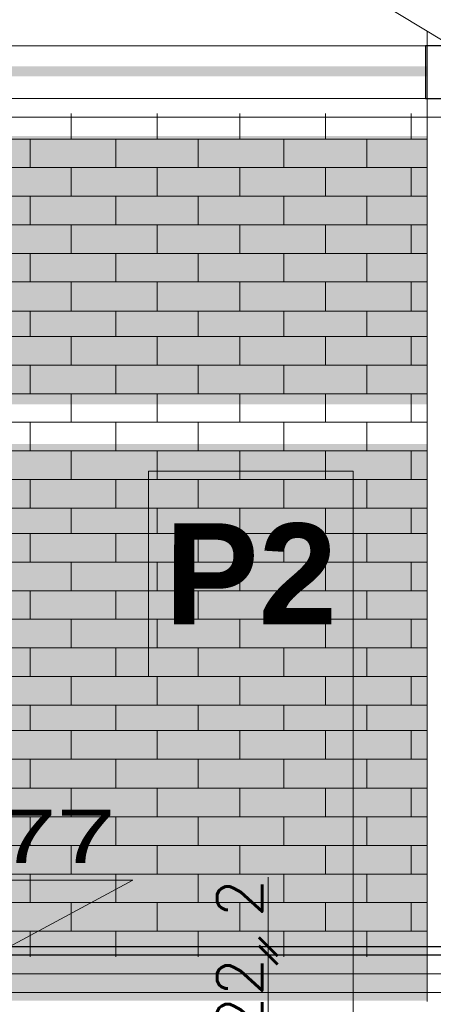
# Model space of a CAD drawing. Header units: millimetres. Extents: x -740 to 33545, y 5178 to 22494.
# Tile 183 of 250: x 9449 to 9559, y 13491 to 13754. Entities that reach past the tile are written whole.
import ezdxf
from ezdxf.xclip import XClip

# ---------------------------------------------------------------- set-up
doc = ezdxf.new("R2010")
doc.units = ezdxf.units.MM
doc.header["$MEASUREMENT"] = 0
doc.header["$XCLIPFRAME"] = 0
doc.layers.get('Defpoints').update_dxf_attribs({"color": 252})
for name, color, linetype, lineweight in [('A_izolacja', 252, 'Continuous', 9), ('A_l.widokowa', 252, 'Continuous', 18), ('A_Ĺ›ciany projektowane', 252, 'Continuous', 35), ('l. przekrojowa', 252, 'Continuous', 30), ('linia opisowa', 252, 'Continuous', 9), ('wymiarowanie', 252, 'Continuous', 9)]:
    doc.layers.add(name, color=color, linetype=linetype, lineweight=lineweight)
doc.styles.add('PROFILE', font='GOTHIC.TTF', dxfattribs={"width": 0.8})
doc.styles.add('styl2', font='simplex.shx')
doc.linetypes.add('BATTING', pattern='A,0.00254,-2.54,[134,ltypeshp.shx,S=2.54,R=0,X=-2.54,Y=0],-5.08,[134,ltypeshp.shx,S=2.54,R=180,X=2.54,Y=0],-2.54', length=10.16254)
doc.dimstyles.new('Skala 1-50', dxfattribs={"dimtxt": 12, "dimasz": 5, "dimexe": 1, "dimexo": 1, "dimgap": 1.5, "dimtad": 1, "dimdec": 1, "dimrnd": 0.5, "dimtxsty": 'styl2', "dimblk": 'ARCHTICK', "dimcen": 5, "dimadec": 0, "dimazin": 0, "dimtfac": 1, "dimtdec": 1, "dimtmove": 1, "dimatfit": 3, "dimldrblk": 'ARCHTICK', "dimfxl": 0, "dimlwd": -1, "dimlwe": -1, "dimarcsym": 0})

# ---------------------------------------------------------------- blocks, each defined once
blk = doc.blocks.new('MF2E3FC30')
at = {"true_color": 0xffffff}
blk.add_hatch(color=7, dxfattribs=at).paths.add_polyline_path([(106.128, 264.692), (106.128, 232.162), (159.159, 232.162), (159.159, 264.692)])
blk = doc.blocks.new('_ArchTick')
at = {"color": 0, "linetype": 'ByBlock', "const_width": 0.15}
blk.add_lwpolyline([(-0.5, -0.5), (0.5, 0.5)], dxfattribs=at)
blk = doc.blocks.new('*D1734')
at = {"layer": 'Defpoints', "color": 0}
for p in [(9525.46, 13506.78), (9514.94, 13504.58), (9525.46, 13504.58)]:
    blk.add_point(p, dxfattribs=at)
at = {"layer": 'wymiarowanie', "color": 0}
for p, q in [((9514.94, 13506.78), (9514.94, 13525.31)), ((9519.94, 13506.78), (9513.94, 13506.78)), ((9514.94, 13506.78), (9514.94, 13504.58)), ((9519.94, 13504.58), (9513.94, 13504.58))]:
    blk.add_line(p, q, dxfattribs=at)
at = {"layer": 'wymiarowanie', "color": 0, "xscale": 5, "yscale": 5, "zscale": 5}
for p, rotation in [((9514.94, 13506.78), 270), ((9514.94, 13504.58), 90)]:
    blk.add_blockref('_ArchTick', p, dxfattribs=dict(at, rotation=rotation))
at = {"layer": 'wymiarowanie', "color": 0, "insert": (9507.29, 13519.74), "char_height": 12, "attachment_point": 5, "rotation": 90, "style": 'styl2'}
blk.add_mtext('2', dxfattribs=at)
blk = doc.blocks.new('*D1735')
at = {"layer": 'Defpoints', "color": 0}
for p in [(9525.46, 13504.58), (9514.94, 13482.58), (9523.67, 13482.58)]:
    blk.add_point(p, dxfattribs=at)
at = {"layer": 'wymiarowanie', "color": 0}
for p, q in [((9519.94, 13504.58), (9513.94, 13504.58)), ((9514.94, 13504.58), (9514.94, 13482.58)), ((9519.94, 13482.58), (9513.94, 13482.58))]:
    blk.add_line(p, q, dxfattribs=at)
at = {"layer": 'wymiarowanie', "color": 0, "xscale": 5, "yscale": 5, "zscale": 5}
for p, rotation in [((9514.94, 13504.58), 90), ((9514.94, 13482.58), 270)]:
    blk.add_blockref('_ArchTick', p, dxfattribs=dict(at, rotation=rotation))
at = {"layer": 'wymiarowanie', "color": 0, "insert": (9507.29, 13493.58), "char_height": 12, "attachment_point": 5, "rotation": 90, "style": 'styl2'}
blk.add_mtext('22', dxfattribs=at)

msp = doc.modelspace()

# ---------------------------------------------------------------- hatches: boundary and pattern name
at = {"layer": 'linia opisowa'}
msp.add_hatch(color=256, dxfattribs=at).paths.add_polyline_path([(9475.7, 13626.08), (9482.98, 13626.08), (9482.98, 13578.74), (9530.32, 13578.74), (9530.32, 13571.46), (9475.7, 13571.46)])

# ---------------------------------------------------------------- linework, layer by layer
at = {"linetype": 'Continuous', "lineweight": 5}
for points in [[(9445.9, 13817.62), (9776.57, 13618.43), (9776.57, 13618.43)], [(9557.28, 13492.25), (9557.28, 13750.56), (9557.28, 13750.56)], [(9462.36, 13721.79), (9462.36, 13728.57), (9462.36, 13728.57)], [(9485.34, 13721.79), (9485.34, 13728.57), (9485.34, 13728.57)], [(9507.34, 13721.79), (9507.34, 13728.57), (9507.34, 13728.57)], [(9530.16, 13721.79), (9530.16, 13728.57), (9530.16, 13728.57)], [(9552.98, 13721.79), (9552.98, 13728.57), (9552.98, 13728.57)], [(9286.23, 13721.79), (9557.28, 13721.79), (9557.28, 13721.79)], [(9451.44, 13714.18), (9451.44, 13721.79), (9451.44, 13721.79)], [(9474.26, 13714.18), (9474.26, 13721.79), (9474.26, 13721.79)], [(9496.26, 13714.18), (9496.26, 13721.79), (9496.26, 13721.79)], [(9519.08, 13714.18), (9519.08, 13721.79), (9519.08, 13721.79)], [(9541.24, 13714.18), (9541.24, 13721.79), (9541.24, 13721.79)], [(9273.66, 13714.18), (9557.28, 13714.18), (9557.28, 13714.18)], [(9462.36, 13706.57), (9462.36, 13714.18), (9462.36, 13714.18)], [(9485.34, 13706.57), (9485.34, 13714.18), (9485.34, 13714.18)], [(9507.34, 13706.57), (9507.34, 13714.18), (9507.34, 13714.18)], [(9530.16, 13706.57), (9530.16, 13714.18), (9530.16, 13714.18)], [(9552.98, 13706.57), (9552.98, 13714.18), (9552.98, 13714.18)], [(9260.93, 13706.57), (9557.28, 13706.57), (9557.28, 13706.57)], [(9451.44, 13698.97), (9451.44, 13706.57), (9451.44, 13706.57)], [(9474.26, 13698.97), (9474.26, 13706.57), (9474.26, 13706.57)], [(9496.26, 13698.97), (9496.26, 13706.57), (9496.26, 13706.57)], [(9519.08, 13698.97), (9519.08, 13706.57), (9519.08, 13706.57)], [(9541.24, 13698.97), (9541.24, 13706.57), (9541.24, 13706.57)], [(9249.02, 13698.97), (9557.28, 13698.97), (9557.28, 13698.97)], [(9462.36, 13691.36), (9462.36, 13698.97), (9462.36, 13698.97)], [(9485.34, 13691.36), (9485.34, 13698.97), (9485.34, 13698.97)], [(9507.34, 13691.36), (9507.34, 13698.97), (9507.34, 13698.97)], [(9530.16, 13691.36), (9530.16, 13698.97), (9530.16, 13698.97)], [(9552.98, 13691.36), (9552.98, 13698.97), (9552.98, 13698.97)], [(9236.29, 13691.36), (9557.28, 13691.36), (9557.28, 13691.36)], [(9451.44, 13683.75), (9451.44, 13691.36), (9451.44, 13691.36)], [(9474.26, 13683.75), (9474.26, 13691.36), (9474.26, 13691.36)], [(9496.26, 13683.75), (9496.26, 13691.36), (9496.26, 13691.36)], [(9519.08, 13683.75), (9519.08, 13691.36), (9519.08, 13691.36)], [(9541.24, 13683.75), (9541.24, 13691.36), (9541.24, 13691.36)], [(9223.72, 13683.75), (9557.28, 13683.75), (9557.28, 13683.75)], [(9462.36, 13675.98), (9462.36, 13683.75), (9462.36, 13683.75)], [(9485.34, 13675.98), (9485.34, 13683.75), (9485.34, 13683.75)], [(9507.34, 13675.98), (9507.34, 13683.75), (9507.34, 13683.75)], [(9530.16, 13675.98), (9530.16, 13683.75), (9530.16, 13683.75)], [(9552.98, 13675.98), (9552.98, 13683.75), (9552.98, 13683.75)], [(9210.99, 13675.98), (9557.28, 13675.98), (9557.28, 13675.98)], [(9451.44, 13669.2), (9451.44, 13675.98), (9451.44, 13675.98)], [(9474.26, 13669.2), (9474.26, 13675.98), (9474.26, 13675.98)], [(9496.26, 13669.2), (9496.26, 13675.98), (9496.26, 13675.98)], [(9519.08, 13669.2), (9519.08, 13675.98), (9519.08, 13675.98)], [(9541.24, 13669.2), (9541.24, 13675.98), (9541.24, 13675.98)], [(9199.08, 13669.2), (9557.28, 13669.2), (9557.28, 13669.2)], [(9462.36, 13661.59), (9462.36, 13669.2), (9462.36, 13669.2)], [(9485.34, 13661.59), (9485.34, 13669.2), (9485.34, 13669.2)], [(9507.34, 13661.59), (9507.34, 13669.2), (9507.34, 13669.2)], [(9530.16, 13661.59), (9530.16, 13669.2), (9530.16, 13669.2)], [(9552.98, 13661.59), (9552.98, 13669.2), (9552.98, 13669.2)], [(9186.34, 13661.59), (9557.28, 13661.59), (9557.28, 13661.59)], [(9451.44, 13653.98), (9451.44, 13661.59), (9451.44, 13661.59)], [(9474.26, 13653.98), (9474.26, 13661.59), (9474.26, 13661.59)], [(9496.26, 13653.98), (9496.26, 13661.59), (9496.26, 13661.59)], [(9519.08, 13653.98), (9519.08, 13661.59), (9519.08, 13661.59)], [(9541.24, 13653.98), (9541.24, 13661.59), (9541.24, 13661.59)], [(9173.61, 13653.98), (9557.28, 13653.98), (9557.28, 13653.98)], [(9462.36, 13646.38), (9462.36, 13653.98), (9462.36, 13653.98)], [(9485.34, 13646.38), (9485.34, 13653.98), (9485.34, 13653.98)], [(9507.34, 13646.38), (9507.34, 13653.98), (9507.34, 13653.98)], [(9530.16, 13646.38), (9530.16, 13653.98), (9530.16, 13653.98)], [(9552.98, 13646.38), (9552.98, 13653.98), (9552.98, 13653.98)], [(9161.87, 13646.38), (9557.28, 13646.38), (9557.28, 13646.38)], [(9451.44, 13638.77), (9451.44, 13646.38), (9451.44, 13646.38)], [(9474.26, 13638.77), (9474.26, 13646.38), (9474.26, 13646.38)], [(9496.26, 13638.77), (9496.26, 13646.38), (9496.26, 13646.38)], [(9519.08, 13638.77), (9519.08, 13646.38), (9519.08, 13646.38)], [(9541.24, 13638.77), (9541.24, 13646.38), (9541.24, 13646.38)], [(9149.14, 13638.77), (9557.28, 13638.77), (9557.28, 13638.77)], [(9462.36, 13631.16), (9462.36, 13638.77), (9462.36, 13638.77)], [(9485.34, 13631.16), (9485.34, 13638.77), (9485.34, 13638.77)], [(9507.34, 13631.16), (9507.34, 13638.77), (9507.34, 13638.77)], [(9530.16, 13631.16), (9530.16, 13638.77), (9530.16, 13638.77)], [(9552.98, 13631.16), (9552.98, 13638.77), (9552.98, 13638.77)], [(9136.4, 13631.16), (9557.28, 13631.16), (9557.28, 13631.16)], [(9451.44, 13623.55), (9451.44, 13631.16), (9451.44, 13631.16)], [(9474.26, 13623.55), (9474.26, 13631.16), (9474.26, 13631.16)], [(9496.26, 13623.55), (9496.26, 13631.16), (9496.26, 13631.16)], [(9519.08, 13623.55), (9519.08, 13631.16), (9519.08, 13631.16)], [(9541.24, 13623.55), (9541.24, 13631.16), (9541.24, 13631.16)], [(9123.67, 13623.55), (9557.28, 13623.55), (9557.28, 13623.55)], [(9462.36, 13616.77), (9462.36, 13623.55), (9462.36, 13623.55)], [(9485.34, 13616.77), (9485.34, 13623.55), (9485.34, 13623.55)], [(9507.34, 13616.77), (9507.34, 13623.55), (9507.34, 13623.55)], [(9530.16, 13616.77), (9530.16, 13623.55), (9530.16, 13623.55)], [(9552.98, 13616.77), (9552.98, 13623.55), (9552.98, 13623.55)], [(9115.23, 13616.77), (9557.28, 13616.77), (9557.28, 13616.77)], [(9451.44, 13609.17), (9451.44, 13616.77), (9451.44, 13616.77)], [(9474.26, 13609.17), (9474.26, 13616.77), (9474.26, 13616.77)], [(9496.26, 13609.17), (9496.26, 13616.77), (9496.26, 13616.77)], [(9519.08, 13609.17), (9519.08, 13616.77), (9519.08, 13616.77)], [(9541.24, 13609.17), (9541.24, 13616.77), (9541.24, 13616.77)], [(9115.23, 13609.17), (9557.28, 13609.17), (9557.28, 13609.17)], [(9462.36, 13601.56), (9462.36, 13609.17), (9462.36, 13609.17)], [(9485.34, 13601.56), (9485.34, 13609.17), (9485.34, 13609.17)], [(9507.34, 13601.56), (9507.34, 13609.17), (9507.34, 13609.17)], [(9530.16, 13601.56), (9530.16, 13609.17), (9530.16, 13609.17)], [(9552.98, 13601.56), (9552.98, 13609.17), (9552.98, 13609.17)], [(9115.23, 13601.56), (9557.28, 13601.56), (9557.28, 13601.56)], [(9451.44, 13593.95), (9451.44, 13601.56), (9451.44, 13601.56)], [(9474.26, 13593.95), (9474.26, 13601.56), (9474.26, 13601.56)], [(9496.26, 13593.95), (9496.26, 13601.56), (9496.26, 13601.56)], [(9519.08, 13593.95), (9519.08, 13601.56), (9519.08, 13601.56)], [(9541.24, 13593.95), (9541.24, 13601.56), (9541.24, 13601.56)], [(9115.23, 13593.95), (9557.28, 13593.95), (9557.28, 13593.95)], [(9462.36, 13586.35), (9462.36, 13593.95), (9462.36, 13593.95)], [(9485.34, 13586.35), (9485.34, 13593.95), (9485.34, 13593.95)], [(9507.34, 13586.35), (9507.34, 13593.95), (9507.34, 13593.95)], [(9530.16, 13586.35), (9530.16, 13593.95), (9530.16, 13593.95)], [(9552.98, 13586.35), (9552.98, 13593.95), (9552.98, 13593.95)], [(9115.23, 13586.35), (9557.28, 13586.35), (9557.28, 13586.35)], [(9451.44, 13578.74), (9451.44, 13586.35), (9451.44, 13586.35)], [(9474.26, 13578.74), (9474.26, 13586.35), (9474.26, 13586.35)], [(9496.26, 13578.74), (9496.26, 13586.35), (9496.26, 13586.35)], [(9519.08, 13578.74), (9519.08, 13586.35), (9519.08, 13586.35)], [(9541.24, 13578.74), (9541.24, 13586.35), (9541.24, 13586.35)], [(9115.23, 13578.74), (9557.28, 13578.74), (9557.28, 13578.74)], [(9462.36, 13571.13), (9462.36, 13578.74), (9462.36, 13578.74)], [(9485.34, 13571.13), (9485.34, 13578.74), (9485.34, 13578.74)], [(9507.34, 13571.13), (9507.34, 13578.74), (9507.34, 13578.74)], [(9530.16, 13571.13), (9530.16, 13578.74), (9530.16, 13578.74)], [(9552.98, 13571.13), (9552.98, 13578.74), (9552.98, 13578.74)], [(9115.23, 13571.13), (9557.28, 13571.13), (9557.28, 13571.13)], [(9451.44, 13564.35), (9451.44, 13571.13), (9451.44, 13571.13)], [(9474.26, 13564.35), (9474.26, 13571.13), (9474.26, 13571.13)], [(9496.26, 13564.35), (9496.26, 13571.13), (9496.26, 13571.13)], [(9519.08, 13564.35), (9519.08, 13571.13), (9519.08, 13571.13)], [(9541.24, 13564.35), (9541.24, 13571.13), (9541.24, 13571.13)], [(9115.23, 13564.35), (9557.28, 13564.35), (9557.28, 13564.35)], [(9462.36, 13556.74), (9462.36, 13564.35), (9462.36, 13564.35)], [(9485.34, 13556.74), (9485.34, 13564.35), (9485.34, 13564.35)], [(9507.34, 13556.74), (9507.34, 13564.35), (9507.34, 13564.35)], [(9530.16, 13556.74), (9530.16, 13564.35), (9530.16, 13564.35)], [(9552.98, 13556.74), (9552.98, 13564.35), (9552.98, 13564.35)], [(9115.23, 13556.74), (9557.28, 13556.74), (9557.28, 13556.74)], [(9451.44, 13548.97), (9451.44, 13556.74), (9451.44, 13556.74)], [(9474.26, 13548.97), (9474.26, 13556.74), (9474.26, 13556.74)], [(9496.26, 13548.97), (9496.26, 13556.74), (9496.26, 13556.74)], [(9519.08, 13548.97), (9519.08, 13556.74), (9519.08, 13556.74)], [(9541.24, 13548.97), (9541.24, 13556.74), (9541.24, 13556.74)], [(9115.23, 13548.97), (9557.28, 13548.97), (9557.28, 13548.97)], [(9462.36, 13541.36), (9462.36, 13548.97), (9462.36, 13548.97)], [(9485.34, 13541.36), (9485.34, 13548.97), (9485.34, 13548.97)], [(9507.34, 13541.36), (9507.34, 13548.97), (9507.34, 13548.97)], [(9530.16, 13541.36), (9530.16, 13548.97), (9530.16, 13548.97)], [(9552.98, 13541.36), (9552.98, 13548.97), (9552.98, 13548.97)], [(9115.23, 13541.36), (9557.28, 13541.36), (9557.28, 13541.36)], [(9451.44, 13533.76), (9451.44, 13541.36), (9451.44, 13541.36)], [(9474.26, 13533.76), (9474.26, 13541.36), (9474.26, 13541.36)], [(9496.26, 13533.76), (9496.26, 13541.36), (9496.26, 13541.36)], [(9519.08, 13533.76), (9519.08, 13541.36), (9519.08, 13541.36)], [(9541.24, 13533.76), (9541.24, 13541.36), (9541.24, 13541.36)], [(9115.23, 13533.76), (9557.28, 13533.76), (9557.28, 13533.76)], [(9462.36, 13526.15), (9462.36, 13533.76), (9462.36, 13533.76)], [(9485.34, 13526.15), (9485.34, 13533.76), (9485.34, 13533.76)], [(9507.34, 13526.15), (9507.34, 13533.76), (9507.34, 13533.76)], [(9530.16, 13526.15), (9530.16, 13533.76), (9530.16, 13533.76)], [(9552.98, 13526.15), (9552.98, 13533.76), (9552.98, 13533.76)], [(9115.23, 13526.15), (9557.28, 13526.15), (9557.28, 13526.15)], [(9451.44, 13518.54), (9451.44, 13526.15), (9451.44, 13526.15)], [(9474.26, 13518.54), (9474.26, 13526.15), (9474.26, 13526.15)], [(9496.26, 13518.54), (9496.26, 13526.15), (9496.26, 13526.15)], [(9519.08, 13518.54), (9519.08, 13526.15), (9519.08, 13526.15)], [(9541.24, 13518.54), (9541.24, 13526.15), (9541.24, 13526.15)], [(9115.23, 13518.54), (9557.28, 13518.54), (9557.28, 13518.54)], [(9462.36, 13510.93), (9462.36, 13518.54), (9462.36, 13518.54)], [(9485.34, 13510.93), (9485.34, 13518.54), (9485.34, 13518.54)], [(9507.34, 13510.93), (9507.34, 13518.54), (9507.34, 13518.54)], [(9530.16, 13510.93), (9530.16, 13518.54), (9530.16, 13518.54)], [(9552.98, 13510.93), (9552.98, 13518.54), (9552.98, 13518.54)], [(9115.23, 13510.93), (9557.28, 13510.93), (9557.28, 13510.93)], [(9451.44, 13504.15), (9451.44, 13510.93), (9451.44, 13510.93)], [(9474.26, 13504.15), (9474.26, 13510.93), (9474.26, 13510.93)], [(9496.26, 13504.15), (9496.26, 13510.93), (9496.26, 13510.93)], [(9519.08, 13504.15), (9519.08, 13510.93), (9519.08, 13510.93)], [(9541.24, 13504.15), (9541.24, 13510.93), (9541.24, 13510.93)]]:
    msp.add_lwpolyline(points, dxfattribs=at)
at = {"layer": 'A_izolacja', "linetype": 'BATTING', "ltscale": 0.5}
msp.add_lwpolyline([(9774.91, 13499.58), (9409.93, 13499.58)], dxfattribs=at)
at = {"layer": 'A_izolacja', "linetype": 'Continuous'}
msp.add_lwpolyline([(9774.91, 13494.58), (9409.93, 13494.58)], dxfattribs=at)
at = {"layer": 'A_l.widokowa', "ltscale": 0.3}
for points in [[(9320.98, 13746.58), (9570.83, 13746.58)], [(9304.74, 13732.58), (9587.07, 13732.58)], [(9296.44, 13727.58), (9595.37, 13727.58)]]:
    msp.add_lwpolyline(points, dxfattribs=at)
at = {"layer": 'A_Ĺ›ciany projektowane', "linetype": 'Continuous', "lineweight": 30}
for points in [[(9774.91, 13506.78), (9407.73, 13506.78)], [(9774.91, 13504.58), (9409.93, 13504.58)]]:
    msp.add_lwpolyline(points, dxfattribs=at)
at = {"layer": 'l. przekrojowa'}
msp.add_lwpolyline([(9563.83, 13746.58), (9556.83, 13746.58), (9556.83, 13732.58), (9570.83, 13732.58), (9570.83, 13746.58), (9556.83, 13746.58)], dxfattribs=at)
at = {"layer": 'linia opisowa'}
msp.add_lwpolyline([(9482.98, 13578.74), (9537.6, 13578.74), (9537.6, 13633.36), (9482.98, 13633.36), (9482.98, 13578.74)], dxfattribs=at)
at = {"layer": 'wymiarowanie'}
msp.add_line((9537.6, 13449.08), (9537.6, 13578.74), dxfattribs=at)
at = {"layer": 'wymiarowanie', "linetype": 'ByBlock'}
msp.add_lwpolyline([(9445.9, 13506.78), (9478.85, 13524.51), (9412.95, 13524.51)], close=True, dxfattribs=at)

# ---------------------------------------------------------------- block references
ref = msp.add_blockref('MF2E3FC30', (8054.52, 11171.88), dxfattribs=dict(xscale=9.994634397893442, yscale=9.994634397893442, zscale=9.994634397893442))
XClip(ref).set_block_clipping_path([(126.5464527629, 256.7992869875), (150.3731907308, 256.7992869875), (150.3731907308, 257.0640285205), (126.5464527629, 257.0640285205), (126.5464527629, 256.7992869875)])
ref = msp.add_blockref('MF2E3FC30', (8054.52, 11171.88), dxfattribs=dict(xscale=9.994634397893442, yscale=9.994634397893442, zscale=9.994634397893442))
XClip(ref).set_block_clipping_path([(123.3695543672, 254.9460962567), (150.3731907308, 254.9460962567), (150.3731907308, 255.2108377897), (123.3695543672, 255.2108377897), (123.3695543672, 254.9460962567)])
ref = msp.add_blockref('MF2E3FC30', (8054.52, 11171.88), dxfattribs=dict(xscale=9.994634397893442, yscale=9.994634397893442, zscale=9.994634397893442))
XClip(ref).set_block_clipping_path([(123.1048128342, 254.6813547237), (150.3731907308, 254.6813547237), (150.3731907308, 254.9460962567), (123.1048128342, 254.9460962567), (123.1048128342, 254.6813547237)])
ref = msp.add_blockref('MF2E3FC30', (8054.52, 11171.88), dxfattribs=dict(xscale=9.994634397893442, yscale=9.994634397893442, zscale=9.994634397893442))
XClip(ref).set_block_clipping_path([(122.5753297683, 254.4166131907), (150.3731907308, 254.4166131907), (150.3731907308, 254.6813547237), (122.5753297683, 254.6813547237), (122.5753297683, 254.4166131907)])
ref = msp.add_blockref('MF2E3FC30', (8054.52, 11171.88), dxfattribs=dict(xscale=9.994634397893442, yscale=9.994634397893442, zscale=9.994634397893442))
XClip(ref).set_block_clipping_path([(122.0458467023, 254.1518716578), (150.3731907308, 254.1518716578), (150.3731907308, 254.4166131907), (122.0458467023, 254.4166131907), (122.0458467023, 254.1518716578)])
ref = msp.add_blockref('MF2E3FC30', (8054.52, 11171.88), dxfattribs=dict(xscale=9.994634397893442, yscale=9.994634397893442, zscale=9.994634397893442))
XClip(ref).set_block_clipping_path([(121.7811051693, 253.8871301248), (150.3731907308, 253.8871301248), (150.3731907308, 254.1518716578), (121.7811051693, 254.1518716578), (121.7811051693, 253.8871301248)])
ref = msp.add_blockref('MF2E3FC30', (8054.52, 11171.88), dxfattribs=dict(xscale=9.994634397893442, yscale=9.994634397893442, zscale=9.994634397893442))
XClip(ref).set_block_clipping_path([(121.2516221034, 253.6223885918), (150.3731907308, 253.6223885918), (150.3731907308, 253.8871301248), (121.2516221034, 253.8871301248), (121.2516221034, 253.6223885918)])
ref = msp.add_blockref('MF2E3FC30', (8054.52, 11171.88), dxfattribs=dict(xscale=9.994634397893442, yscale=9.994634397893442, zscale=9.994634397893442))
XClip(ref).set_block_clipping_path([(120.9868805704, 253.3576470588), (150.3731907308, 253.3576470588), (150.3731907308, 253.6223885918), (120.9868805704, 253.6223885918), (120.9868805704, 253.3576470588)])
ref = msp.add_blockref('MF2E3FC30', (8054.52, 11171.88), dxfattribs=dict(xscale=9.994634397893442, yscale=9.994634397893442, zscale=9.994634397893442))
XClip(ref).set_block_clipping_path([(120.1926559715, 253.0929055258), (150.3731907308, 253.0929055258), (150.3731907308, 253.3576470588), (120.1926559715, 253.3576470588), (120.1926559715, 253.0929055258)])
ref = msp.add_blockref('MF2E3FC30', (8054.52, 11171.88), dxfattribs=dict(xscale=9.994634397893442, yscale=9.994634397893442, zscale=9.994634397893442))
XClip(ref).set_block_clipping_path([(119.9279144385, 252.8281639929), (150.3731907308, 252.8281639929), (150.3731907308, 253.0929055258), (119.9279144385, 253.0929055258), (119.9279144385, 252.8281639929)])
ref = msp.add_blockref('MF2E3FC30', (8054.52, 11171.88), dxfattribs=dict(xscale=9.994634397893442, yscale=9.994634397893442, zscale=9.994634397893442))
XClip(ref).set_block_clipping_path([(119.3984313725, 252.5634224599), (150.3731907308, 252.5634224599), (150.3731907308, 252.8281639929), (119.3984313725, 252.8281639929), (119.3984313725, 252.5634224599)])
ref = msp.add_blockref('MF2E3FC30', (8054.52, 11171.88), dxfattribs=dict(xscale=9.994634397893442, yscale=9.994634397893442, zscale=9.994634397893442))
XClip(ref).set_block_clipping_path([(119.1336898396, 252.2986809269), (150.3731907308, 252.2986809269), (150.3731907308, 252.5634224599), (119.1336898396, 252.5634224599), (119.1336898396, 252.2986809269)])
ref = msp.add_blockref('MF2E3FC30', (8054.52, 11171.88), dxfattribs=dict(xscale=9.994634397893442, yscale=9.994634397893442, zscale=9.994634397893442))
XClip(ref).set_block_clipping_path([(118.6042067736, 252.0339393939), (150.3731907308, 252.0339393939), (150.3731907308, 252.2986809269), (118.6042067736, 252.2986809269), (118.6042067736, 252.0339393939)])
ref = msp.add_blockref('MF2E3FC30', (8054.52, 11171.88), dxfattribs=dict(xscale=9.994634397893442, yscale=9.994634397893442, zscale=9.994634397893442))
XClip(ref).set_block_clipping_path([(118.3394652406, 251.769197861), (150.3731907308, 251.769197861), (150.3731907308, 252.0339393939), (118.3394652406, 252.0339393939), (118.3394652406, 251.769197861)])
ref = msp.add_blockref('MF2E3FC30', (8054.52, 11171.88), dxfattribs=dict(xscale=9.994634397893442, yscale=9.994634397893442, zscale=9.994634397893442))
XClip(ref).set_block_clipping_path([(117.8099821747, 251.504456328), (150.3731907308, 251.504456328), (150.3731907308, 251.769197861), (117.8099821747, 251.769197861), (117.8099821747, 251.504456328)])
ref = msp.add_blockref('MF2E3FC30', (8054.52, 11171.88), dxfattribs=dict(xscale=9.994634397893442, yscale=9.994634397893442, zscale=9.994634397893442))
XClip(ref).set_block_clipping_path([(117.5452406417, 251.239714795), (150.3731907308, 251.239714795), (150.3731907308, 251.504456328), (117.5452406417, 251.504456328), (117.5452406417, 251.239714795)])
ref = msp.add_blockref('MF2E3FC30', (8054.52, 11171.88), dxfattribs=dict(xscale=9.994634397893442, yscale=9.994634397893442, zscale=9.994634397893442))
XClip(ref).set_block_clipping_path([(116.7510160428, 250.974973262), (150.3731907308, 250.974973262), (150.3731907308, 251.239714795), (116.7510160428, 251.239714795), (116.7510160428, 250.974973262)])
ref = msp.add_blockref('MF2E3FC30', (8054.52, 11171.88), dxfattribs=dict(xscale=9.994634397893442, yscale=9.994634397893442, zscale=9.994634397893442))
XClip(ref).set_block_clipping_path([(116.4862745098, 250.7102317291), (150.3731907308, 250.7102317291), (150.3731907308, 250.974973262), (116.4862745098, 250.974973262), (116.4862745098, 250.7102317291)])
ref = msp.add_blockref('MF2E3FC30', (8054.52, 11171.88), dxfattribs=dict(xscale=9.994634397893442, yscale=9.994634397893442, zscale=9.994634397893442))
XClip(ref).set_block_clipping_path([(115.9567914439, 250.4454901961), (150.3731907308, 250.4454901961), (150.3731907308, 250.7102317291), (115.9567914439, 250.7102317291), (115.9567914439, 250.4454901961)])
ref = msp.add_blockref('MF2E3FC30', (8054.52, 11171.88), dxfattribs=dict(xscale=9.994634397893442, yscale=9.994634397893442, zscale=9.994634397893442))
XClip(ref).set_block_clipping_path([(115.6920499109, 250.1807486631), (150.3731907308, 250.1807486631), (150.3731907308, 250.4454901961), (115.6920499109, 250.4454901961), (115.6920499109, 250.1807486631)])
ref = msp.add_blockref('MF2E3FC30', (8054.52, 11171.88), dxfattribs=dict(xscale=9.994634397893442, yscale=9.994634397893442, zscale=9.994634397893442))
XClip(ref).set_block_clipping_path([(115.1625668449, 249.9160071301), (150.3731907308, 249.9160071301), (150.3731907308, 250.1807486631), (115.1625668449, 250.1807486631), (115.1625668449, 249.9160071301)])
ref = msp.add_blockref('MF2E3FC30', (8054.52, 11171.88), dxfattribs=dict(xscale=9.994634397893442, yscale=9.994634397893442, zscale=9.994634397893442))
XClip(ref).set_block_clipping_path([(114.633083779, 249.6512655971), (150.3731907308, 249.6512655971), (150.3731907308, 249.9160071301), (114.633083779, 249.9160071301), (114.633083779, 249.6512655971)])
ref = msp.add_blockref('MF2E3FC30', (8054.52, 11171.88), dxfattribs=dict(xscale=9.994634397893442, yscale=9.994634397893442, zscale=9.994634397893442))
XClip(ref).set_block_clipping_path([(114.368342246, 249.3865240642), (150.3731907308, 249.3865240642), (150.3731907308, 249.6512655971), (114.368342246, 249.6512655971), (114.368342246, 249.3865240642)])
ref = msp.add_blockref('MF2E3FC30', (8054.52, 11171.88), dxfattribs=dict(xscale=9.994634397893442, yscale=9.994634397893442, zscale=9.994634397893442))
XClip(ref).set_block_clipping_path([(113.83885918, 249.1217825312), (150.3731907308, 249.1217825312), (150.3731907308, 249.3865240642), (113.83885918, 249.3865240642), (113.83885918, 249.1217825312)])
ref = msp.add_blockref('MF2E3FC30', (8054.52, 11171.88), dxfattribs=dict(xscale=9.994634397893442, yscale=9.994634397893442, zscale=9.994634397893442))
XClip(ref).set_block_clipping_path([(113.3093761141, 248.8570409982), (150.3731907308, 248.8570409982), (150.3731907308, 249.1217825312), (113.3093761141, 249.1217825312), (113.3093761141, 248.8570409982)])
ref = msp.add_blockref('MF2E3FC30', (8054.52, 11171.88), dxfattribs=dict(xscale=9.994634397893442, yscale=9.994634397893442, zscale=9.994634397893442))
XClip(ref).set_block_clipping_path([(112.7798930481, 248.5922994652), (150.3731907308, 248.5922994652), (150.3731907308, 248.8570409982), (112.7798930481, 248.8570409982), (112.7798930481, 248.5922994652)])
ref = msp.add_blockref('MF2E3FC30', (8054.52, 11171.88), dxfattribs=dict(xscale=9.994634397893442, yscale=9.994634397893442, zscale=9.994634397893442))
XClip(ref).set_block_clipping_path([(112.5151515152, 248.3275579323), (150.3731907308, 248.3275579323), (150.3731907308, 248.5922994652), (112.5151515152, 248.5922994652), (112.5151515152, 248.3275579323)])
ref = msp.add_blockref('MF2E3FC30', (8054.52, 11171.88), dxfattribs=dict(xscale=9.994634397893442, yscale=9.994634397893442, zscale=9.994634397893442))
XClip(ref).set_block_clipping_path([(111.9856684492, 248.0628163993), (150.3731907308, 248.0628163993), (150.3731907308, 248.3275579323), (111.9856684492, 248.3275579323), (111.9856684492, 248.0628163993)])
ref = msp.add_blockref('MF2E3FC30', (8054.52, 11171.88), dxfattribs=dict(xscale=9.994634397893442, yscale=9.994634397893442, zscale=9.994634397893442))
XClip(ref).set_block_clipping_path([(109.8677361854, 246.7391087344), (150.3731907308, 246.7391087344), (150.3731907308, 247.0038502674), (109.8677361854, 247.0038502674), (109.8677361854, 246.7391087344)])
ref = msp.add_blockref('MF2E3FC30', (8054.52, 11171.88), dxfattribs=dict(xscale=9.994634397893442, yscale=9.994634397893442, zscale=9.994634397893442))
XClip(ref).set_block_clipping_path([(109.3382531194, 246.4743672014), (150.3731907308, 246.4743672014), (150.3731907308, 246.7391087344), (109.3382531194, 246.7391087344), (109.3382531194, 246.4743672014)])
ref = msp.add_blockref('MF2E3FC30', (8054.52, 11171.88), dxfattribs=dict(xscale=9.994634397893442, yscale=9.994634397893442, zscale=9.994634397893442))
XClip(ref).set_block_clipping_path([(109.0735115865, 246.2096256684), (150.3731907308, 246.2096256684), (150.3731907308, 246.4743672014), (109.0735115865, 246.4743672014), (109.0735115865, 246.2096256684)])
ref = msp.add_blockref('MF2E3FC30', (8054.52, 11171.88), dxfattribs=dict(xscale=9.994634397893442, yscale=9.994634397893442, zscale=9.994634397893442))
XClip(ref).set_block_clipping_path([(108.5440285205, 245.9448841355), (150.3731907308, 245.9448841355), (150.3731907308, 246.2096256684), (108.5440285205, 246.2096256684), (108.5440285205, 245.9448841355)])
ref = msp.add_blockref('MF2E3FC30', (8054.52, 11171.88), dxfattribs=dict(xscale=9.994634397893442, yscale=9.994634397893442, zscale=9.994634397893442))
XClip(ref).set_block_clipping_path([(108.0145454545, 245.6801426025), (150.3731907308, 245.6801426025), (150.3731907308, 245.9448841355), (108.0145454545, 245.9448841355), (108.0145454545, 245.6801426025)])
ref = msp.add_blockref('MF2E3FC30', (8054.52, 11171.88), dxfattribs=dict(xscale=9.994634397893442, yscale=9.994634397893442, zscale=9.994634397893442))
XClip(ref).set_block_clipping_path([(107.7498039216, 245.4154010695), (150.3731907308, 245.4154010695), (150.3731907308, 245.6801426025), (107.7498039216, 245.6801426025), (107.7498039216, 245.4154010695)])
ref = msp.add_blockref('MF2E3FC30', (8054.52, 11171.88), dxfattribs=dict(xscale=9.994634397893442, yscale=9.994634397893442, zscale=9.994634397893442))
XClip(ref).set_block_clipping_path([(107.2203208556, 245.1506595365), (150.3731907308, 245.1506595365), (150.3731907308, 245.4154010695), (107.2203208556, 245.4154010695), (107.2203208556, 245.1506595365)])
ref = msp.add_blockref('MF2E3FC30', (8054.52, 11171.88), dxfattribs=dict(xscale=9.994634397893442, yscale=9.994634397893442, zscale=9.994634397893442))
XClip(ref).set_block_clipping_path([(106.9555793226, 244.8859180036), (150.3731907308, 244.8859180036), (150.3731907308, 245.1506595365), (106.9555793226, 245.1506595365), (106.9555793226, 244.8859180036)])
ref = msp.add_blockref('MF2E3FC30', (8054.52, 11171.88), dxfattribs=dict(xscale=9.994634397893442, yscale=9.994634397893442, zscale=9.994634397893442))
XClip(ref).set_block_clipping_path([(106.1613547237, 232.1783244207), (150.3731907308, 232.1783244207), (150.3731907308, 244.8859180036), (106.1613547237, 244.8859180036), (106.1613547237, 232.1783244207)])

# ---------------------------------------------------------------- texts
at = {"layer": 'linia opisowa', "insert": (9510.29, 13606.05), "char_height": 26.8852, "width": 1534.0261, "attachment_point": 5, "rotation": 359.8931}
msp.add_mtext('{\\fArial|b1|i0|c238|p34;P2}', dxfattribs=at)
at = {"layer": 'wymiarowanie', "style": 'PROFILE', "width": 1.5}
msp.add_text('+3,77', height=14.149, dxfattribs=at).set_placement((9402.49, 13529.11))

# ---------------------------------------------------------------- dimensions: what is measured, and where the dimension line sits
at = {"layer": 'wymiarowanie'}
dim = msp.add_linear_dim(base=(9514.94, 13504.58), p1=(9525.46, 13506.78), p2=(9525.46, 13504.58), angle=90, dimstyle='Skala 1-50', dxfattribs=at)
dim.commit()
dim.dimension.update_dxf_attribs({"geometry": '*D1734', "text_midpoint": (9514.74, 13519.74), "dimtype": 160})
dim = msp.add_linear_dim(base=(9514.94, 13482.58), p1=(9525.46, 13504.58), p2=(9523.67, 13482.58), angle=90, dimstyle='Skala 1-50', dxfattribs=at)
dim.commit()
dim.dimension.update_dxf_attribs({"geometry": '*D1735', "text_midpoint": (9507.29, 13493.58)})

doc.saveas('drawing.dxf')
